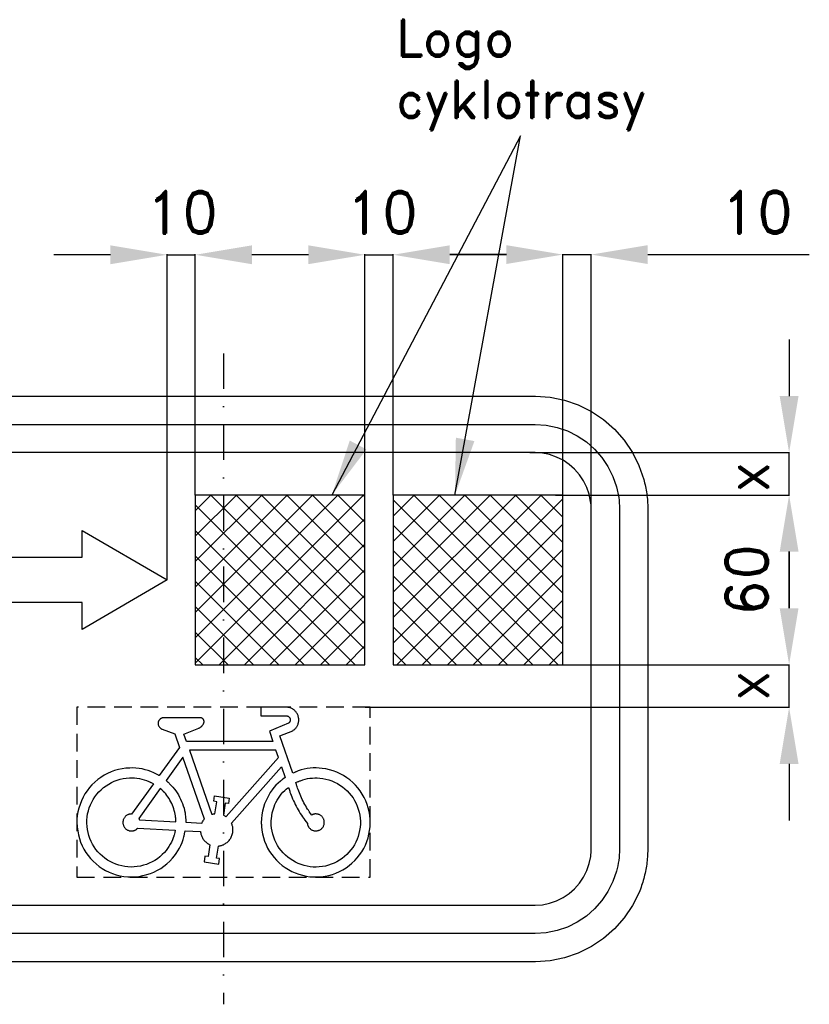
# Model space of a CAD drawing. Header units: millimetres. Extents: x -334 to 456, y -813 to 175.
# Tile 3 of 4: x 176 to 456, y -813 to -465. Entities that reach past the tile are written whole.
import ezdxf

# ---------------------------------------------------------------- set-up
doc = ezdxf.new("R2010")
doc.units = ezdxf.units.MM
doc.header["$LTSCALE"] = 5
doc.linetypes.add('ČERCHOVANÁX2', pattern=[2, 1, -0.5, 0, -0.5])
doc.linetypes.add('ČÁRKOVANÁX2', pattern=[1.5, 1, -0.5])
doc.layers.add('Kóty', color=2, linetype='Continuous')
doc.layers.add('Značka', color=7, linetype='Continuous')
doc.styles.get("Standard").update_dxf_attribs({"font": 'romand.shx', "height": 15})
doc.dimstyles.get("Standard").update_dxf_attribs({"dimtxt": 15, "dimasz": 20, "dimexe": 0.18, "dimexo": 0.0625, "dimgap": 7.5, "dimtad": 1, "dimdec": 0, "dimzin": 0, "dimdsep": 46, "dimtxsty": 'Standard', "dimcen": 0.09, "dimadec": 0, "dimazin": 0, "dimtfac": 1, "dimtdec": 0, "dimtofl": 0, "dimtmove": 0, "dimatfit": 3, "dimfxl": 1, "dimtolj": 1, "dimtzin": 0, "dimarcsym": 0})
pattern_1 = [(45, (248.5116, 27.364), (-4.49013, 4.49013), []), (135, (248.5116, 27.364), (-4.49013, -4.49013), [])]

# ---------------------------------------------------------------- blocks, each defined once
blk = doc.blocks.new('*D2')
at = {"layer": 'Defpoints', "color": 0, "transparency": 16777216}
for p in [(378.51, -547.64), (368.51, -652.97), (378.51, -652.97)]:
    blk.add_point(p, dxfattribs=at)
at = {"layer": 'Kóty', "color": 0, "lineweight": -2, "transparency": 16777216}
for p, q in [((348.51, -547.64), (328.51, -547.64)), ((368.51, -652.9), (368.51, -547.46)), ((378.51, -652.9), (378.51, -547.46)), ((398.51, -547.64), (455.65, -547.64))]:
    blk.add_line(p, q, dxfattribs=at)
at = {"layer": 'Kóty', "color": 0, "transparency": 16777216}
for points in [[(348.51, -544.3), (348.51, -550.97), (368.51, -547.64)], [(398.51, -544.3), (398.51, -550.97), (378.51, -547.64)]]:
    blk.add_solid(points, dxfattribs=at)
at = {"layer": 'Kóty', "color": 0, "transparency": 16777216, "insert": (437.08, -532.64), "char_height": 15, "attachment_point": 5}
blk.add_mtext('\\A1;10', dxfattribs=at)
blk = doc.blocks.new('*D3')
at = {"layer": 'Defpoints', "color": 0, "transparency": 16777216}
for p in [(368.51, -632.64), (448.51, -632.64), (368.51, -692.64)]:
    blk.add_point(p, dxfattribs=at)
at = {"layer": 'Kóty', "color": 0, "lineweight": -2, "transparency": 16777216}
for p, q in [((368.57, -632.64), (448.69, -632.64)), ((448.51, -672.64), (448.51, -652.64)), ((368.57, -692.64), (448.69, -692.64))]:
    blk.add_line(p, q, dxfattribs=at)
at = {"layer": 'Kóty', "color": 0, "transparency": 16777216}
for points in [[(445.18, -652.64), (451.84, -652.64), (448.51, -632.64)], [(445.18, -672.64), (451.84, -672.64), (448.51, -692.64)]]:
    blk.add_solid(points, dxfattribs=at)
at = {"layer": 'Kóty', "color": 0, "transparency": 16777216, "insert": (433.51, -662.64), "char_height": 15, "attachment_point": 5, "rotation": 90}
blk.add_mtext('\\A1;60', dxfattribs=at)

msp = doc.modelspace()

# ---------------------------------------------------------------- hatches: boundary and pattern name
at = {"layer": 'Značka'}
h = msp.add_hatch(dxfattribs=at)
h.set_pattern_fill('ANSI37', color=2, scale=2)
h.set_pattern_definition(pattern_1)
h.paths.add_polyline_path([(298.51, -692.64), (298.51, -632.64), (238.51, -632.64), (238.51, -692.64)])
h = msp.add_hatch(dxfattribs=at)
h.set_pattern_fill('ANSI37', color=2, scale=2)
h.set_pattern_definition(pattern_1)
h.paths.add_polyline_path([(368.51, -692.64), (368.51, -632.64), (308.51, -632.64), (308.51, -692.64)])

# ---------------------------------------------------------------- linework, layer by layer
at = {"layer": 'Kóty'}
for p, q in [((208.51, -547.7), (188.51, -547.7)), ((228.51, -662.64), (228.51, -547.52)), ((238.51, -632.64), (238.51, -547.52)), ((278.51, -547.7), (258.51, -547.7)), ((298.51, -632.64), (298.51, -547.52)), ((308.51, -632.64), (308.51, -547.52)), ((348.51, -547.7), (328.51, -547.7)), ((448.51, -577.64), (448.51, -597.64)), ((356.81, -617.64), (448.69, -617.64)), ((365.9, -632.64), (448.69, -632.64)), ((448.51, -672.64), (448.51, -652.64)), ((448.51, -652.64), (448.51, -672.64)), ((368.57, -692.64), (448.69, -692.64)), ((298.57, -707.64), (448.69, -707.64)), ((448.51, -727.64), (448.51, -747.64))]:
    msp.add_line(p, q, dxfattribs=at)
for points in [[(353.55, -505.61), (286.79, -632.64)], [(330.35, -632.64), (353.55, -505.61)], [(228.51, -547.7), (238.51, -547.7)], [(298.51, -547.7), (308.51, -547.7)], [(368.51, -547.64), (378.51, -547.64)], [(448.51, -632.64), (448.51, -617.64)], [(448.51, -707.64), (448.51, -692.64)]]:
    msp.add_lwpolyline(points, dxfattribs=at)
for points in [[(208.51, -544.37), (208.51, -551.03), (228.51, -547.7)], [(258.51, -544.37), (258.51, -551.03), (238.51, -547.7)], [(278.51, -544.37), (278.51, -551.03), (298.51, -547.7)], [(328.51, -544.37), (328.51, -551.03), (308.51, -547.7)], [(445.18, -597.64), (451.84, -597.64), (448.51, -617.64)], [(330.66, -612.36), (337.22, -613.56), (330.35, -632.64)], [(293.14, -613.38), (299.04, -616.48), (286.79, -632.64)], [(445.18, -652.64), (451.84, -652.64), (448.51, -632.64)], [(445.18, -672.64), (451.84, -672.64), (448.51, -692.64)], [(445.18, -727.64), (451.84, -727.64), (448.51, -707.64)]]:
    msp.add_solid(points, dxfattribs=at)
at = {"layer": 'Značka', "color": 6, "linetype": 'ČERCHOVANÁX2', "lineweight": 25, "ltscale": 2.5}
msp.add_line((248.51, -582.64), (248.51, -812.64), dxfattribs=at)
at = {"layer": 'Značka', "color": 5}
for points in [[(138.51, -597.64), (358.51, -597.64), (358.67, -597.64), (358.82, -597.64), (363.99, -598), (369.06, -599.06), (373.97, -600.72), (378.6, -603.05), (382.91, -605.93), (386.79, -609.36), (390.23, -613.24), (393.1, -617.55), (395.42, -622.18), (397.09, -627.09, -0.034186), (398.16, -632.16, -0.036746), (398.51, -637.33), (398.51, -637.48), (398.51, -637.64), (398.51, -757.64), (398.51, -757.8), (398.51, -757.95, -0.032185), (398.15, -763.12, -0.035458), (397.09, -768.19, -0.036271), (395.43, -773.1), (393.1, -777.73), (390.22, -782.04), (386.79, -785.92), (382.91, -789.36), (378.6, -792.23), (373.97, -794.55), (369.06, -796.22), (363.99, -797.29), (358.82, -797.64), (358.67, -797.64), (358.51, -797.64), (138.51, -797.64)], [(138.51, -607.64), (358.51, -607.64), (358.63, -607.64), (358.75, -607.64), (362.62, -607.91), (366.43, -608.7), (370.11, -609.95), (373.58, -611.7), (376.81, -613.85), (379.72, -616.43), (382.3, -619.34), (384.45, -622.57), (386.19, -626.04), (387.45, -629.72), (388.25, -633.53, -0.036787), (388.51, -637.4), (388.51, -637.52), (388.51, -637.64), (388.51, -757.64), (388.51, -757.76, -0.001033), (388.51, -757.88, -0.032209), (388.24, -761.75, -0.035419), (387.45, -765.56), (386.2, -769.24), (384.45, -772.71), (382.3, -775.94), (379.72, -778.85), (376.81, -781.43), (373.58, -783.58), (370.11, -785.32), (366.43, -786.58), (362.62, -787.38), (358.75, -787.64), (358.63, -787.64), (358.51, -787.64), (138.51, -787.64)], [(138.51, -777.64), (358.51, -777.64), (358.59, -777.64), (358.67, -777.64), (361.25, -777.46), (363.79, -776.93), (366.24, -776.1), (368.56, -774.93), (370.71, -773.5), (372.65, -771.78), (374.37, -769.84), (375.8, -767.69), (376.96, -765.37), (377.8, -762.92), (378.34, -760.38, 0.036755), (378.51, -757.8), (378.51, -757.72), (378.51, -757.64), (378.51, -637.64), (378.51, -637.56), (378.51, -637.48, 0.032172), (378.33, -634.9), (377.8, -632.36), (376.97, -629.91), (375.8, -627.59), (374.37, -625.44), (372.65, -623.5), (370.71, -621.78), (368.56, -620.35), (366.24, -619.19), (363.79, -618.35), (361.25, -617.81), (358.67, -617.64), (358.59, -617.64), (358.51, -617.64), (138.51, -617.64)], [(227.02, -711.39), (226.93, -711.41), (226.84, -711.43), (226.82, -711.44), (226.8, -711.44), (226.73, -711.47), (226.65, -711.49), (226.57, -711.53), (226.48, -711.57), (226.39, -711.61), (226.31, -711.66), (226.23, -711.71), (226.15, -711.77), (226.06, -711.84), (225.97, -711.92), (225.89, -712), (225.81, -712.09), (225.74, -712.19), (225.67, -712.29), (225.61, -712.39), (225.55, -712.5), (225.5, -712.61), (225.46, -712.72), (225.42, -712.83), (225.4, -712.95), (225.37, -713.07), (225.36, -713.18), (225.35, -713.3, 0.013317), (225.36, -713.42), (225.37, -713.58), (225.39, -713.74), (225.43, -713.9), (225.49, -714.06), (225.55, -714.21), (225.63, -714.35), (225.72, -714.49), (225.81, -714.62), (225.9, -714.73), (225.98, -714.83), (226.07, -714.92), (226.17, -715.01), (226.27, -715.09), (226.38, -715.16), (226.47, -715.22), (226.56, -715.27), (226.58, -715.28), (226.6, -715.29), (226.72, -715.35), (226.84, -715.4), (231.27, -717.08), (232.94, -721.88), (225.76, -731.82), (225.71, -731.79), (225.66, -731.77), (225.47, -731.66), (225.28, -731.56), (225.04, -731.43), (224.8, -731.3), (224.56, -731.17), (224.32, -731.05), (224.07, -730.93), (223.83, -730.81), (222.83, -730.38), (221.81, -730.01), (220.77, -729.7), (219.71, -729.46), (218.63, -729.27), (217.54, -729.16), (216.45, -729.11), (215.35, -729.12), (213.99, -729.19), (212.64, -729.36), (211.3, -729.63), (209.99, -730), (208.71, -730.46), (207.46, -731.03), (206.27, -731.69), (205.12, -732.42), (204.01, -733.22), (202.96, -734.09), (201.98, -735.03), (201.07, -736.05), (200.24, -737.13), (199.49, -738.27), (198.84, -739.47), (198.26, -740.7), (197.75, -741.97), (197.33, -743.27), (197.01, -744.59), (196.79, -745.94), (196.67, -747.3, 0.020872), (196.65, -748.66, 0.019545), (196.74, -750.02), (196.92, -751.37), (197.17, -752.71), (197.51, -754.03), (197.95, -755.32), (198.49, -756.57), (199.11, -757.79), (199.83, -758.95), (200.63, -760.05), (201.5, -761.09), (202.43, -762.09), (203.43, -763.02), (204.49, -763.88), (205.62, -764.64), (206.8, -765.33), (208.02, -765.93), (209.29, -766.43), (210.59, -766.84), (211.91, -767.18), (213.25, -767.43), (214.61, -767.58), (215.97, -767.62), (217.33, -767.58), (218.69, -767.42), (220.02, -767.16), (221.34, -766.81), (222.64, -766.39), (223.9, -765.88), (225.12, -765.28), (226.29, -764.59), (227.42, -763.81), (228.48, -762.95), (229.47, -762.02), (230.4, -761.01), (231.11, -760.18), (231.77, -759.31), (232.38, -758.39), (232.93, -757.44), (233.42, -756.47), (233.84, -755.47), (234.19, -754.44), (234.48, -753.4), (234.55, -753.13), (234.61, -752.87), (234.66, -752.66), (234.71, -752.44), (234.72, -752.39), (234.73, -752.34), (234.93, -751.27), (240.35, -751.54), (240.39, -751.84), (240.44, -752.14), (240.45, -752.2), (240.46, -752.25), (240.51, -752.49), (240.58, -752.72), (240.68, -753.01), (240.79, -753.29), (240.92, -753.56), (241.06, -753.83), (241.22, -754.09), (241.4, -754.34), (241.58, -754.58), (241.77, -754.82), (241.97, -755.04), (242.19, -755.26), (242.42, -755.45), (242.66, -755.64), (242.86, -755.77), (243.06, -755.9), (243.12, -755.93), (243.17, -755.95), (243.44, -756.1), (243.71, -756.23), (243.03, -760.45), (241.92, -760.27), (241.6, -762.25), (246.78, -763.08), (247.1, -761.1), (245.99, -760.93), (246.67, -756.71), (246.94, -756.67), (247.2, -756.63), (247.26, -756.61), (247.31, -756.6), (247.52, -756.56), (247.73, -756.5), (247.99, -756.42), (248.24, -756.32), (248.49, -756.21), (248.73, -756.09), (248.97, -755.95), (249.2, -755.81), (249.48, -755.62), (249.75, -755.41), (250.01, -755.19), (250.25, -754.95), (250.47, -754.7), (250.68, -754.43), (250.87, -754.15), (251.05, -753.86), (251.21, -753.56), (251.36, -753.25), (251.48, -752.94), (251.59, -752.62), (251.67, -752.29), (251.74, -751.95), (251.78, -751.62), (251.81, -751.28), (251.82, -751.01), (251.82, -750.73), (251.8, -750.46), (251.77, -750.19), (251.73, -749.92), (251.67, -749.66), (251.61, -749.45), (251.55, -749.24), (251.53, -749.19), (251.51, -749.14), (251.41, -748.89), (251.31, -748.64), (269, -728.65), (270.3, -732.46), (269.44, -733.1), (269.4, -733.13), (269.36, -733.17), (269.19, -733.3), (269.02, -733.43), (268.81, -733.6), (268.6, -733.77), (267.8, -734.47), (267.05, -735.23), (266.33, -736.02), (265.67, -736.86), (265.05, -737.74), (264.49, -738.66), (263.99, -739.61), (263.53, -740.59), (263.02, -741.83), (262.59, -743.1), (262.26, -744.39), (262.03, -745.71), (261.89, -747.05), (261.86, -748.39, 0.019434), (261.92, -749.73), (262.08, -751.06), (262.3, -752.38), (262.61, -753.69), (263.01, -754.96), (263.52, -756.21), (264.1, -757.41), (264.78, -758.57), (265.54, -759.67), (266.38, -760.72), (267.27, -761.73), (268.22, -762.67), (269.24, -763.54), (270.32, -764.33), (271.46, -765.04), (272.64, -765.66), (273.87, -766.2), (275.14, -766.65), (276.42, -767.03), (277.73, -767.33), (279.05, -767.53), (280.39, -767.63), (281.73, -767.63), (283.07, -767.53), (284.39, -767.34), (285.7, -767.05), (286.99, -766.7), (288.26, -766.26), (289.49, -765.73), (290.68, -765.11), (291.82, -764.41), (292.9, -763.62), (293.92, -762.75), (294.89, -761.82), (295.8, -760.83), (296.64, -759.79), (297.41, -758.69), (298.08, -757.53), (298.68, -756.33), (299.18, -755.09), (299.59, -753.82), (299.92, -752.52), (300.17, -751.2), (300.34, -749.87), (300.4, -748.53, 0.018757), (300.37, -747.19), (300.24, -745.86), (300.01, -744.54), (299.68, -743.24), (299.27, -741.96), (298.79, -740.71), (298.23, -739.49), (297.58, -738.32), (296.84, -737.2), (296.03, -736.13), (295.13, -735.14), (294.17, -734.21), (293.15, -733.34), (292.08, -732.53), (290.96, -731.8), (289.79, -731.15), (288.57, -730.59), (287.32, -730.12), (286.03, -729.74), (284.72, -729.46), (283.39, -729.26), (282.32, -729.15), (281.24, -729.09), (280.17, -729.1), (279.09, -729.18), (278.03, -729.32), (276.98, -729.53), (275.95, -729.81), (274.94, -730.15), (274.69, -730.24), (274.44, -730.34), (274.24, -730.41), (274.04, -730.49), (273.99, -730.51), (273.94, -730.53), (272.95, -730.95), (268.46, -717.77), (272.99, -715.92), (273.18, -715.79), (273.36, -715.67), (273.39, -715.64), (273.43, -715.61), (273.56, -715.5), (273.7, -715.38), (273.85, -715.23), (274, -715.06), (274.14, -714.89), (274.28, -714.72), (274.4, -714.53), (274.51, -714.34), (274.64, -714.1), (274.76, -713.85), (274.86, -713.59), (274.94, -713.33), (275.01, -713.06), (275.06, -712.78), (275.09, -712.51), (275.1, -712.23), (275.11, -711.96), (275.09, -711.68), (275.06, -711.41), (275.01, -711.13), (274.94, -710.87), (274.85, -710.6), (274.75, -710.35), (274.63, -710.1), (274.5, -709.85), (274.36, -709.62), (274.2, -709.39), (274.03, -709.17), (273.84, -708.97), (273.64, -708.78), (273.43, -708.6), (273.21, -708.43), (273.02, -708.31), (272.84, -708.19), (272.64, -708.08), (272.44, -707.99), (272.24, -707.9), (272.03, -707.83), (271.82, -707.77), (271.6, -707.72), (271.55, -707.71), (271.5, -707.69), (271.45, -707.69), (271.41, -707.68), (271.4, -707.68), (271.39, -707.68), (271.17, -707.64), (261.65, -707.64), (261.65, -710.64), (270.75, -710.64), (270.82, -710.65), (270.89, -710.66), (270.9, -710.66), (270.92, -710.66), (270.97, -710.68), (271.03, -710.69), (271.1, -710.71), (271.16, -710.74), (271.23, -710.77), (271.29, -710.8), (271.36, -710.84), (271.42, -710.88), (271.49, -710.93), (271.56, -710.98), (271.63, -711.04), (271.69, -711.1), (271.75, -711.17), (271.8, -711.24), (271.85, -711.32), (271.9, -711.4), (271.94, -711.48), (271.97, -711.56), (272.01, -711.64), (272.03, -711.73), (272.05, -711.81), (272.07, -711.9), (272.07, -711.99), (272.08, -712.08, -0.012258), (272.08, -712.17), (272.07, -712.26), (272.06, -712.35), (272.04, -712.44), (272.02, -712.52), (271.99, -712.61), (271.96, -712.69), (271.92, -712.77), (271.89, -712.84), (271.85, -712.9), (271.81, -712.96), (271.77, -713.02), (271.72, -713.07), (271.67, -713.12), (271.63, -713.16), (271.59, -713.2), (271.58, -713.21), (271.57, -713.22), (271.51, -713.27), (271.46, -713.31), (264.71, -716.06), (265.97, -719.75), (235.37, -719.75), (234.48, -717.21), (239.78, -715.02), (239.91, -714.96), (240.03, -714.9), (240.05, -714.89), (240.08, -714.88), (240.17, -714.82), (240.26, -714.77), (240.38, -714.69), (240.49, -714.61), (240.59, -714.52), (240.69, -714.43), (240.79, -714.34), (240.89, -714.24), (241, -714.11), (241.11, -713.98), (241.22, -713.84), (241.31, -713.7), (241.39, -713.55), (241.46, -713.39), (241.51, -713.23), (241.56, -713.06), (241.58, -712.97), (241.6, -712.88), (241.61, -712.79), (241.61, -712.7), (241.61, -712.6), (241.6, -712.51), (241.59, -712.42), (241.57, -712.33), (241.54, -712.24), (241.51, -712.15), (241.47, -712.07), (241.42, -711.99), (241.37, -711.91), (241.31, -711.84), (241.25, -711.77), (241.18, -711.71), (241.12, -711.66), (241.06, -711.61), (241, -711.57), (240.94, -711.53), (240.87, -711.5), (240.8, -711.47), (240.73, -711.44), (240.66, -711.42), (240.64, -711.42), (240.63, -711.42), (240.61, -711.41), (240.59, -711.41), (240.57, -711.4), (240.55, -711.4), (240.53, -711.4), (240.52, -711.39), (227.02, -711.39)], [(215.97, -745.37), (215.8, -745.37), (215.63, -745.38), (215.6, -745.38), (215.57, -745.39), (215.43, -745.41), (215.3, -745.43), (215.13, -745.47), (214.97, -745.52), (214.81, -745.58), (214.65, -745.64), (214.5, -745.72), (214.35, -745.81), (214.17, -745.92), (214, -746.05), (213.84, -746.19), (213.69, -746.35), (213.56, -746.51), (213.43, -746.68), (213.32, -746.86), (213.22, -747.05), (213.13, -747.25), (213.06, -747.45), (213, -747.65), (212.96, -747.86), (212.93, -748.07), (212.92, -748.28, 0.020062), (212.92, -748.5), (212.94, -748.71), (212.97, -748.92), (213.01, -749.13), (213.07, -749.33), (213.15, -749.53), (213.24, -749.72), (213.34, -749.91), (213.46, -750.09), (213.59, -750.26), (213.73, -750.42), (213.88, -750.57), (214.04, -750.71), (214.21, -750.84), (214.39, -750.95), (214.58, -751.05), (214.77, -751.14), (214.97, -751.21), (215.17, -751.27), (215.38, -751.32), (215.59, -751.35), (215.8, -751.37), (216.02, -751.37), (216.23, -751.35), (216.44, -751.32), (216.65, -751.27), (216.81, -751.23), (216.98, -751.18), (217.14, -751.11), (217.29, -751.04), (217.44, -750.96), (217.58, -750.87), (217.69, -750.79), (217.8, -750.7), (217.83, -750.68), (217.85, -750.66), (217.98, -750.54), (218.1, -750.42), (231.42, -751.09), (231.23, -751.95), (231.01, -752.81), (230.96, -752.98), (230.91, -753.15), (230.69, -753.82), (230.44, -754.48), (230.08, -755.28), (229.67, -756.06), (229.21, -756.83), (228.71, -757.56), (228.16, -758.26), (227.58, -758.92), (226.81, -759.73), (226, -760.47), (225.13, -761.16), (224.21, -761.77), (223.25, -762.32), (222.25, -762.79), (221.21, -763.19), (220.15, -763.51), (219.08, -763.78), (217.99, -763.98), (216.89, -764.09), (215.79, -764.12), (214.68, -764.08), (213.58, -763.94), (212.5, -763.73), (211.43, -763.44), (210.38, -763.09), (209.35, -762.68), (208.36, -762.19), (207.41, -761.63), (206.5, -761), (205.64, -760.3), (204.84, -759.54), (204.08, -758.73), (203.38, -757.88), (202.73, -756.98), (202.15, -756.04), (201.64, -755.06), (201.21, -754.04), (200.85, -752.99), (200.58, -751.92), (200.37, -750.83), (200.23, -749.74), (200.16, -748.63, -0.020647), (200.17, -747.53), (200.26, -746.43), (200.44, -745.33), (200.69, -744.26), (201.03, -743.2), (201.44, -742.17), (201.9, -741.17), (202.43, -740.2), (203.03, -739.26), (203.7, -738.38), (204.42, -737.55), (205.21, -736.78), (206.06, -736.06), (206.95, -735.41), (207.88, -734.81), (208.84, -734.27), (209.84, -733.8), (210.88, -733.41), (211.94, -733.09), (213.02, -732.86), (214.11, -732.71), (215.22, -732.62), (216.11, -732.6), (217, -732.62), (217.88, -732.69), (218.77, -732.82), (219.63, -733), (220.48, -733.24), (221.31, -733.54), (222.12, -733.88), (222.32, -733.97), (222.52, -734.07), (222.68, -734.14), (222.84, -734.22), (222.88, -734.24), (222.92, -734.26), (223.7, -734.67), (215.97, -745.37)], [(278.15, -748.68), (278.17, -748.84), (278.2, -749.01), (278.21, -749.04), (278.22, -749.08), (278.25, -749.21), (278.29, -749.34), (278.35, -749.5), (278.42, -749.65), (278.5, -749.81), (278.59, -749.95), (278.69, -750.09), (278.79, -750.23), (278.93, -750.39), (279.08, -750.54), (279.24, -750.69), (279.41, -750.81), (279.59, -750.93), (279.77, -751.03), (279.97, -751.12), (280.17, -751.19), (280.37, -751.25), (280.58, -751.3), (280.79, -751.34), (281, -751.35), (281.22, -751.35), (281.43, -751.34), (281.64, -751.31), (281.85, -751.26), (282.05, -751.2), (282.26, -751.13), (282.45, -751.05), (282.64, -750.95), (282.82, -750.83), (282.99, -750.71), (283.15, -750.57), (283.3, -750.42), (283.44, -750.26), (283.58, -750.09), (283.69, -749.91), (283.8, -749.73), (283.89, -749.53), (283.97, -749.34), (284.03, -749.13), (284.07, -748.92), (284.11, -748.71), (284.13, -748.5), (284.13, -748.29), (284.12, -748.08), (284.09, -747.86), (284.05, -747.66), (283.99, -747.45), (283.92, -747.25), (283.84, -747.05), (283.74, -746.86), (283.63, -746.68), (283.5, -746.51), (283.37, -746.34), (283.22, -746.19), (283.06, -746.05), (282.89, -745.92), (282.71, -745.8), (282.53, -745.69), (282.34, -745.6), (282.14, -745.52), (281.94, -745.46), (281.73, -745.41), (281.52, -745.38), (281.31, -745.36), (281.13, -745.35), (280.96, -745.35), (280.79, -745.36), (280.62, -745.39), (280.46, -745.42), (280.29, -745.46), (280.16, -745.51), (280.04, -745.56), (280.01, -745.57), (279.97, -745.58), (279.82, -745.65), (279.67, -745.73), (279.29, -745.21), (278.93, -744.69), (278.86, -744.58), (278.78, -744.48), (278.5, -744.05), (278.22, -743.62), (277.88, -743.08), (277.56, -742.53), (277.24, -741.97), (276.94, -741.41), (276.64, -740.84), (276.36, -740.26), (276.08, -739.69), (275.81, -739.11), (275.55, -738.52), (275.31, -737.93), (275.08, -737.33), (274.86, -736.73), (274.69, -736.25), (274.53, -735.76), (274.49, -735.64), (274.46, -735.51), (274.27, -734.9), (274.09, -734.29), (274.88, -733.93), (274.92, -733.91), (274.96, -733.89), (275.12, -733.83), (275.28, -733.76), (275.49, -733.68), (275.69, -733.6), (276.51, -733.31), (277.34, -733.07), (278.19, -732.88), (279.05, -732.74), (279.92, -732.65), (280.79, -732.61), (281.67, -732.63), (282.54, -732.69), (283.62, -732.81), (284.69, -733.01), (285.75, -733.28), (286.78, -733.64), (287.78, -734.06), (288.75, -734.56), (289.68, -735.13), (290.56, -735.77), (291.42, -736.44), (292.23, -737.17), (292.98, -737.96), (293.67, -738.8), (294.3, -739.69), (294.86, -740.63), (295.35, -741.6), (295.78, -742.6), (296.15, -743.63), (296.45, -744.67), (296.68, -745.74), (296.82, -746.82), (296.89, -747.91, -0.0204), (296.88, -749), (296.79, -750.08), (296.62, -751.16), (296.4, -752.23), (296.11, -753.27), (295.74, -754.3), (295.3, -755.29), (294.78, -756.26), (294.2, -757.18), (293.55, -758.05), (292.84, -758.88), (292.1, -759.67), (291.3, -760.41), (290.45, -761.09), (289.54, -761.7), (288.6, -762.25), (287.62, -762.73), (286.61, -763.13), (285.57, -763.47), (284.52, -763.75), (283.45, -763.96), (282.37, -764.09), (281.28, -764.13), (280.19, -764.11), (279.11, -764), (278.04, -763.81), (276.98, -763.55), (275.93, -763.24), (274.92, -762.85), (273.93, -762.4), (272.98, -761.86), (272.06, -761.27), (271.2, -760.61), (270.38, -759.88), (269.62, -759.1), (268.9, -758.29), (268.23, -757.43), (267.63, -756.52), (267.1, -755.56), (266.63, -754.58), (266.25, -753.56), (265.94, -752.52), (265.69, -751.46), (265.51, -750.38), (265.4, -749.3), (265.36, -748.21, -0.018279), (265.41, -747.13), (265.54, -746.04), (265.74, -744.97), (266.02, -743.92), (266.37, -742.89), (266.69, -742.07), (267.05, -741.27), (267.45, -740.49), (267.91, -739.74), (268.4, -739.03), (268.94, -738.35), (269.52, -737.7), (270.14, -737.1), (270.3, -736.95), (270.46, -736.8), (270.59, -736.68), (270.72, -736.57), (270.75, -736.54), (270.79, -736.51), (271.45, -735.95), (271.67, -736.64), (271.9, -737.33), (271.95, -737.46), (271.99, -737.6), (272.19, -738.14), (272.39, -738.69), (272.66, -739.36), (272.94, -740.02), (273.24, -740.69), (273.54, -741.34), (273.86, -741.99), (274.2, -742.63), (274.54, -743.27), (274.89, -743.9), (275.25, -744.53), (275.63, -745.15), (276.02, -745.76), (276.42, -746.36), (276.75, -746.83), (277.09, -747.3), (277.18, -747.41), (277.27, -747.53), (277.7, -748.1), (278.15, -748.68)]]:
    msp.add_lwpolyline(points, format="xyb", dxfattribs=at)
for points in [[(298.51, -692.64), (298.51, -632.64), (238.51, -632.64), (238.51, -692.64), (298.51, -692.64)], [(368.51, -692.64), (368.51, -632.64), (308.51, -632.64), (308.51, -692.64), (368.51, -692.64)], [(198.51, -654.64), (198.51, -645.14), (228.51, -662.64), (198.51, -680.14), (198.51, -670.64), (128.51, -670.64), (128.51, -654.64), (198.51, -654.64)], [(249.11, -741.53), (248.43, -745.75), (248.48, -745.78), (248.53, -745.8), (248.72, -745.9), (248.92, -746), (249.11, -746.11), (249.29, -746.23), (249.33, -746.26), (249.38, -746.3), (267.89, -725.39), (266.99, -722.75), (236.42, -722.75), (244.35, -745.51), (244.4, -745.49), (244.46, -745.48), (244.68, -745.42), (244.9, -745.36), (245.13, -745.32), (245.35, -745.29), (245.41, -745.28), (245.47, -745.28), (246.15, -741.06), (245.04, -740.88), (245.35, -738.91), (250.53, -739.74), (250.22, -741.71), (249.11, -741.53)], [(234.14, -725.33), (228.21, -733.55), (228.84, -734.11), (228.87, -734.13), (228.9, -734.16), (229.02, -734.28), (229.15, -734.39), (229.3, -734.53), (229.45, -734.68), (230.04, -735.27), (230.6, -735.9), (231.13, -736.55), (231.63, -737.22), (232.1, -737.92), (232.54, -738.64), (232.94, -739.38), (233.32, -740.14), (233.67, -740.91), (233.99, -741.69), (234.28, -742.48), (234.52, -743.29), (234.72, -744.11), (234.88, -744.93), (234.98, -745.59), (235.05, -746.26), (235.06, -746.43), (235.08, -746.6), (235.13, -747.44), (235.16, -748.28), (240.86, -748.56), (240.9, -748.49), (240.93, -748.41), (241.09, -748.12), (241.26, -747.84), (241.45, -747.57), (241.65, -747.31), (241.71, -747.25), (241.76, -747.19), (234.14, -725.33)], [(218.55, -746.93), (218.56, -746.95), (218.57, -746.98), (218.63, -747.08), (218.67, -747.19), (218.72, -747.29), (218.76, -747.4), (218.76, -747.43), (218.77, -747.46), (231.66, -748.1), (231.62, -747.44), (231.58, -746.77), (231.57, -746.64), (231.55, -746.51), (231.49, -745.98), (231.4, -745.45), (231.27, -744.8), (231.1, -744.16), (230.91, -743.52), (230.69, -742.89), (230.44, -742.27), (230.16, -741.66), (229.87, -741.05), (229.56, -740.46), (229.22, -739.88), (228.85, -739.33), (228.46, -738.79), (228.04, -738.27), (227.69, -737.87), (227.32, -737.49), (227.22, -737.39), (227.13, -737.3), (226.65, -736.84), (226.15, -736.39), (218.55, -746.93)]]:
    msp.add_lwpolyline(points, dxfattribs=at)
at = {"layer": 'Značka', "color": 6, "linetype": 'ČÁRKOVANÁX2', "ltscale": 1.25}
msp.add_lwpolyline([(300.39, -767.64), (300.39, -707.64), (196.63, -707.64), (196.63, -767.64), (300.39, -767.64)], dxfattribs=at)

# ---------------------------------------------------------------- texts
at = {"layer": 'Kóty', "insert": (309.47, -464.61), "char_height": 13, "attachment_point": 1}
msp.add_mtext_dynamic_manual_height_columns('Logo \\Pcyklotrasy', width=176.7067, gutter_width=100, heights=[0], dxfattribs=at)
at = {"layer": 'Kóty', "char_height": 15, "attachment_point": 5}
for insert in [(233.83, -532.7), (304.48, -532.7)]:
    msp.add_mtext('\\A1;10', dxfattribs=dict(at, insert=insert))
at = {"layer": 'Kóty', "char_height": 15, "attachment_point": 5, "rotation": 90}
for insert in [(433.51, -626.29), (433.51, -699.99)]:
    msp.add_mtext('\\A1;x', dxfattribs=dict(at, insert=insert))

# ---------------------------------------------------------------- dimensions: what is measured, and where the dimension line sits
at = {"layer": 'Kóty'}
dim = msp.add_linear_dim(base=(378.51, -547.64), p1=(368.51, -652.97), p2=(378.51, -652.97), dimstyle='Standard', dxfattribs=at)
dim.commit()
dim.dimension.update_dxf_attribs({"geometry": '*D2', "text_midpoint": (437.08, -532.64)})
dim = msp.add_linear_dim(base=(448.51, -632.64), p1=(368.51, -692.64), p2=(368.51, -632.64), angle=90, dimstyle='Standard', dxfattribs=at)
dim.commit()
dim.dimension.update_dxf_attribs({"geometry": '*D3', "text_midpoint": (433.51, -662.64)})

doc.saveas('drawing.dxf')
